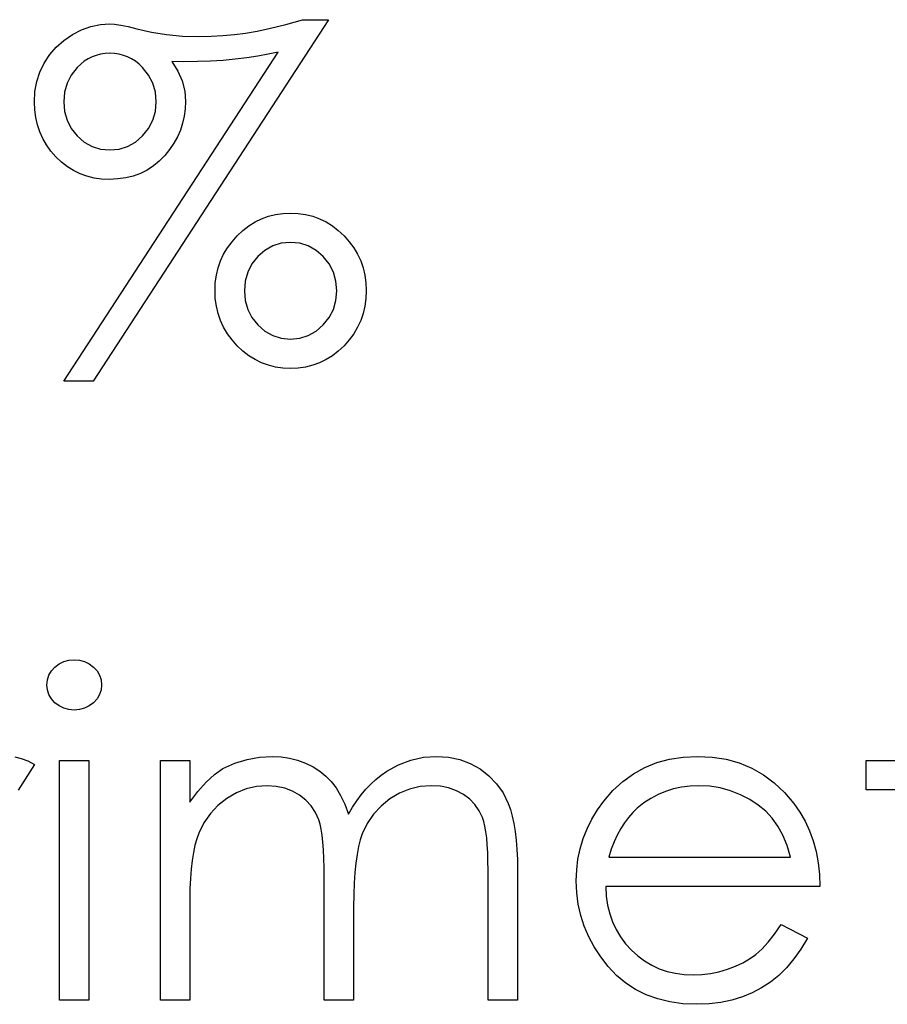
# Model space of a CAD drawing. Header units: inches. Extents: x 1687 to 2505, y -239 to -56.
# Tile 215 of 256: x 1858.64 to 1859.004, y -87.893 to -87.479. Entities that reach past the tile are written whole.
import ezdxf

# ---------------------------------------------------------------- set-up
doc = ezdxf.new("R2010")
doc.units = ezdxf.units.IN
doc.header["$LTSCALE"] = 0.5
doc.header["$MEASUREMENT"] = 0

msp = doc.modelspace()

# ---------------------------------------------------------------- linework, layer by layer
at = {"color": 7, "linetype": 'Continuous'}
for p, q in [((1858.76938, -87.47908), (1858.67045, -87.63101)), ((1858.75144, -87.48104), (1858.75845, -87.47908)), ((1858.75845, -87.47908), (1858.76938, -87.47908)), ((1858.66173, -87.48537), (1858.6656, -87.48338)), ((1858.6656, -87.48338), (1858.66952, -87.48198)), ((1858.66952, -87.48198), (1858.67349, -87.48112)), ((1858.67349, -87.48112), (1858.67749, -87.48085)), ((1858.67749, -87.48085), (1858.67948, -87.48098)), ((1858.67948, -87.48098), (1858.68202, -87.48137)), ((1858.68202, -87.48137), (1858.68514, -87.482)), ((1858.68514, -87.482), (1858.68878, -87.48292)), ((1858.68878, -87.48292), (1858.69494, -87.48432)), ((1858.73449, -87.48477), (1858.73946, -87.48388)), ((1858.73946, -87.48388), (1858.74509, -87.48264)), ((1858.74509, -87.48264), (1858.75144, -87.48104)), ((1858.65494, -87.49062), (1858.65812, -87.4878)), ((1858.65812, -87.4878), (1858.66173, -87.48537)), ((1858.69494, -87.48432), (1858.70134, -87.48534)), ((1858.70134, -87.48534), (1858.70802, -87.48595)), ((1858.70802, -87.48595), (1858.71492, -87.48615)), ((1858.71492, -87.48615), (1858.72003, -87.48606)), ((1858.72003, -87.48606), (1858.725, -87.48579)), ((1858.725, -87.48579), (1858.72983, -87.48537)), ((1858.72983, -87.48537), (1858.73449, -87.48477)), ((1858.65218, -87.49376), (1858.65494, -87.49062)), ((1858.64989, -87.4973), (1858.65218, -87.49376)), ((1858.65817, -87.63101), (1858.74824, -87.49269)), ((1858.66833, -87.49556), (1858.66673, -87.49658)), ((1858.67001, -87.4947), (1858.66833, -87.49556)), ((1858.67178, -87.49407), (1858.67001, -87.4947)), ((1858.6736, -87.4936), (1858.67178, -87.49407)), ((1858.67551, -87.49329), (1858.6736, -87.4936)), ((1858.67747, -87.49321), (1858.67551, -87.49329)), ((1858.67945, -87.49329), (1858.67747, -87.49321)), ((1858.68136, -87.4936), (1858.67945, -87.49329)), ((1858.68318, -87.49407), (1858.68136, -87.4936)), ((1858.68495, -87.4947), (1858.68318, -87.49407)), ((1858.68663, -87.49556), (1858.68495, -87.4947)), ((1858.68823, -87.49658), (1858.68663, -87.49556)), ((1858.72514, -87.49617), (1858.71984, -87.4965)), ((1858.73019, -87.49572), (1858.72514, -87.49617)), ((1858.73505, -87.49517), (1858.73019, -87.49572)), ((1858.73966, -87.49445), (1858.73505, -87.49517)), ((1858.74407, -87.49363), (1858.73966, -87.49445)), ((1858.74824, -87.49269), (1858.74407, -87.49363)), ((1858.64807, -87.50108), (1858.64989, -87.4973)), ((1858.66375, -87.4992), (1858.66126, -87.50235)), ((1858.66521, -87.49779), (1858.66375, -87.4992)), ((1858.66673, -87.49658), (1858.66521, -87.49779)), ((1858.68978, -87.49779), (1858.68823, -87.49658)), ((1858.69124, -87.4992), (1858.68978, -87.49779)), ((1858.69375, -87.50235), (1858.69124, -87.4992)), ((1858.70858, -87.49674), (1858.70355, -87.49666)), ((1858.70355, -87.49666), (1858.70606, -87.50069)), ((1858.71432, -87.49669), (1858.70858, -87.49674)), ((1858.71984, -87.4965), (1858.71432, -87.49669)), ((1858.64677, -87.50508), (1858.64807, -87.50108)), ((1858.66126, -87.50235), (1858.6595, -87.50577)), ((1858.69552, -87.50577), (1858.69375, -87.50235)), ((1858.70606, -87.50069), (1858.70788, -87.50483)), ((1858.64597, -87.5093), (1858.64677, -87.50508)), ((1858.6595, -87.50577), (1858.65845, -87.50953)), ((1858.6966, -87.50953), (1858.69552, -87.50577)), ((1858.70788, -87.50483), (1858.70896, -87.50911)), ((1858.64572, -87.51372), (1858.64597, -87.5093)), ((1858.65845, -87.50953), (1858.65809, -87.51358)), ((1858.69695, -87.51358), (1858.6966, -87.50953)), ((1858.70896, -87.50911), (1858.70932, -87.5135)), ((1858.64586, -87.51703), (1858.64572, -87.51372)), ((1858.6463, -87.52024), (1858.64586, -87.51703)), ((1858.65809, -87.51358), (1858.65845, -87.51764)), ((1858.6966, -87.51764), (1858.69695, -87.51358)), ((1858.70918, -87.51662), (1858.70877, -87.51968)), ((1858.70932, -87.5135), (1858.70918, -87.51662)), ((1858.64699, -87.5233), (1858.6463, -87.52024)), ((1858.65845, -87.51764), (1858.6595, -87.52137)), ((1858.69552, -87.52137), (1858.6966, -87.51764)), ((1858.70877, -87.51968), (1858.70808, -87.52264)), ((1858.64799, -87.52625), (1858.64699, -87.5233)), ((1858.6595, -87.52137), (1858.66126, -87.52482)), ((1858.66126, -87.52482), (1858.66375, -87.52794)), ((1858.69124, -87.52794), (1858.69375, -87.52482)), ((1858.69375, -87.52482), (1858.69552, -87.52137)), ((1858.70808, -87.52264), (1858.70714, -87.52554)), ((1858.64928, -87.52907), (1858.64799, -87.52625)), ((1858.65083, -87.53175), (1858.64928, -87.52907)), ((1858.66375, -87.52794), (1858.66673, -87.53053)), ((1858.68823, -87.53053), (1858.69124, -87.52794)), ((1858.7059, -87.52832), (1858.70438, -87.53103)), ((1858.70714, -87.52554), (1858.7059, -87.52832)), ((1858.65268, -87.53431), (1858.65083, -87.53175)), ((1858.66673, -87.53053), (1858.67001, -87.53235)), ((1858.67001, -87.53235), (1858.6736, -87.53348)), ((1858.6736, -87.53348), (1858.67747, -87.53384)), ((1858.67747, -87.53384), (1858.68136, -87.53348)), ((1858.68136, -87.53348), (1858.68495, -87.53235)), ((1858.68495, -87.53235), (1858.68823, -87.53053)), ((1858.70261, -87.53368), (1858.70054, -87.53622)), ((1858.70438, -87.53103), (1858.70261, -87.53368)), ((1858.6548, -87.53674), (1858.65268, -87.53431)), ((1858.65715, -87.53895), (1858.6548, -87.53674)), ((1858.70054, -87.53622), (1858.69825, -87.53856)), ((1858.65963, -87.54088), (1858.65715, -87.53895)), ((1858.66223, -87.54251), (1858.65963, -87.54088)), ((1858.69579, -87.54058), (1858.69314, -87.54232)), ((1858.69825, -87.53856), (1858.69579, -87.54058)), ((1858.66496, -87.54384), (1858.66223, -87.54251)), ((1858.66783, -87.54488), (1858.66496, -87.54384)), ((1858.67084, -87.54563), (1858.66783, -87.54488)), ((1858.67399, -87.54607), (1858.67084, -87.54563)), ((1858.67725, -87.54621), (1858.67399, -87.54607)), ((1858.68078, -87.54604), (1858.67725, -87.54621)), ((1858.68415, -87.54558), (1858.68078, -87.54604)), ((1858.68732, -87.5448), (1858.68415, -87.54558)), ((1858.69033, -87.5437), (1858.68732, -87.5448)), ((1858.69314, -87.54232), (1858.69033, -87.5437)), ((1858.74131, -87.56274), (1858.74416, -87.5617)), ((1858.74416, -87.5617), (1858.74716, -87.56095)), ((1858.74716, -87.56095), (1858.75026, -87.56048)), ((1858.75026, -87.56048), (1858.75349, -87.56034)), ((1858.75348, -87.56034), (1858.75672, -87.56048)), ((1858.75672, -87.56048), (1858.75981, -87.56095)), ((1858.75981, -87.56095), (1858.76282, -87.5617)), ((1858.76282, -87.5617), (1858.76569, -87.56274)), ((1858.73342, -87.56769), (1858.73593, -87.56575)), ((1858.73593, -87.56575), (1858.73855, -87.5641)), ((1858.73855, -87.5641), (1858.74131, -87.56274)), ((1858.76569, -87.56274), (1858.76842, -87.5641)), ((1858.76842, -87.5641), (1858.77104, -87.56575)), ((1858.77104, -87.56575), (1858.77355, -87.56769)), ((1858.72884, -87.57241), (1858.73102, -87.56995)), ((1858.73102, -87.56995), (1858.73342, -87.56769)), ((1858.77355, -87.56769), (1858.77595, -87.56995)), ((1858.77595, -87.56995), (1858.77814, -87.57241)), ((1858.72533, -87.57768), (1858.72693, -87.57497)), ((1858.72693, -87.57497), (1858.72884, -87.57241)), ((1858.74598, -87.5742), (1858.74269, -87.57605)), ((1858.74957, -87.57307), (1858.74598, -87.5742)), ((1858.75343, -87.57271), (1858.74957, -87.57307)), ((1858.75732, -87.57307), (1858.75343, -87.57271)), ((1858.76091, -87.5742), (1858.75732, -87.57307)), ((1858.7642, -87.57605), (1858.76091, -87.5742)), ((1858.77814, -87.57241), (1858.78004, -87.57497)), ((1858.78004, -87.57497), (1858.78164, -87.57768)), ((1858.72403, -87.58049), (1858.72533, -87.57768)), ((1858.73971, -87.57864), (1858.73723, -87.58176)), ((1858.74269, -87.57605), (1858.73971, -87.57864)), ((1858.7672, -87.57864), (1858.7642, -87.57605)), ((1858.76972, -87.58176), (1858.7672, -87.57864)), ((1858.78164, -87.57768), (1858.78297, -87.58049)), ((1858.72301, -87.58345), (1858.72403, -87.58049)), ((1858.73723, -87.58176), (1858.73546, -87.58521)), ((1858.77148, -87.58521), (1858.76972, -87.58176)), ((1858.78297, -87.58049), (1858.78396, -87.58345)), ((1858.72182, -87.58971), (1858.72227, -87.58651)), ((1858.72227, -87.58651), (1858.72301, -87.58345)), ((1858.73546, -87.58521), (1858.73441, -87.58897)), ((1858.77256, -87.58897), (1858.77148, -87.58521)), ((1858.78396, -87.58345), (1858.7847, -87.58651)), ((1858.7847, -87.58651), (1858.78515, -87.58971)), ((1858.72169, -87.59302), (1858.72182, -87.58971)), ((1858.73441, -87.58897), (1858.73405, -87.59302)), ((1858.77292, -87.59302), (1858.77256, -87.58897)), ((1858.78515, -87.58971), (1858.78528, -87.59302)), ((1858.72182, -87.59634), (1858.72169, -87.59302)), ((1858.73405, -87.59302), (1858.73441, -87.59708)), ((1858.77256, -87.59708), (1858.77292, -87.59302)), ((1858.78528, -87.59302), (1858.78515, -87.59634)), ((1858.72227, -87.59954), (1858.72182, -87.59634)), ((1858.72301, -87.6026), (1858.72227, -87.59954)), ((1858.73441, -87.59708), (1858.73546, -87.60084)), ((1858.77148, -87.60084), (1858.77256, -87.59708)), ((1858.7847, -87.59954), (1858.78396, -87.6026)), ((1858.78515, -87.59634), (1858.7847, -87.59954)), ((1858.72403, -87.60556), (1858.72301, -87.6026)), ((1858.73546, -87.60084), (1858.73723, -87.60429)), ((1858.76972, -87.60429), (1858.77148, -87.60084)), ((1858.78396, -87.6026), (1858.78297, -87.60556)), ((1858.72533, -87.60837), (1858.72403, -87.60556)), ((1858.73723, -87.60429), (1858.73971, -87.60741)), ((1858.73971, -87.60741), (1858.74269, -87.61)), ((1858.7642, -87.61), (1858.7672, -87.60741)), ((1858.7672, -87.60741), (1858.76972, -87.60429)), ((1858.78297, -87.60556), (1858.78164, -87.60837)), ((1858.72693, -87.61108), (1858.72533, -87.60837)), ((1858.72884, -87.61367), (1858.72693, -87.61108)), ((1858.74269, -87.61), (1858.74598, -87.61185)), ((1858.74598, -87.61185), (1858.74957, -87.61298)), ((1858.75732, -87.61298), (1858.76091, -87.61185)), ((1858.76091, -87.61185), (1858.7642, -87.61)), ((1858.78004, -87.61108), (1858.77814, -87.61367)), ((1858.78164, -87.60837), (1858.78004, -87.61108)), ((1858.73102, -87.61613), (1858.72884, -87.61367)), ((1858.73342, -87.61836), (1858.73102, -87.61613)), ((1858.74957, -87.61298), (1858.75343, -87.61334)), ((1858.75343, -87.61334), (1858.75732, -87.61298)), ((1858.77595, -87.61613), (1858.77355, -87.61836)), ((1858.77814, -87.61367), (1858.77595, -87.61613)), ((1858.73593, -87.62032), (1858.73342, -87.61836)), ((1858.73855, -87.62195), (1858.73593, -87.62032)), ((1858.77104, -87.62032), (1858.76842, -87.62195)), ((1858.77355, -87.61836), (1858.77104, -87.62032)), ((1858.74131, -87.62331), (1858.73855, -87.62195)), ((1858.74416, -87.62435), (1858.74131, -87.62331)), ((1858.74716, -87.6251), (1858.74416, -87.62435)), ((1858.76282, -87.62435), (1858.75981, -87.6251)), ((1858.76569, -87.62331), (1858.76282, -87.62435)), ((1858.76842, -87.62195), (1858.76569, -87.62331)), ((1858.75026, -87.62557), (1858.74716, -87.6251)), ((1858.75349, -87.62571), (1858.75026, -87.62557)), ((1858.75672, -87.62557), (1858.75349, -87.62571)), ((1858.75981, -87.6251), (1858.75672, -87.62557)), ((1858.67045, -87.63101), (1858.65817, -87.63101)), ((1858.65616, -87.74987), (1858.65812, -87.74888)), ((1858.65812, -87.74888), (1858.66019, -87.7483)), ((1858.66019, -87.7483), (1858.66245, -87.74811)), ((1858.66245, -87.74811), (1858.66474, -87.7483)), ((1858.66474, -87.7483), (1858.66687, -87.74888)), ((1858.66687, -87.74888), (1858.66883, -87.74987)), ((1858.65188, -87.75468), (1858.65293, -87.75286)), ((1858.65293, -87.75286), (1858.65439, -87.75123)), ((1858.65439, -87.75123), (1858.65616, -87.74987)), ((1858.66883, -87.74987), (1858.67059, -87.75123)), ((1858.67059, -87.75123), (1858.67208, -87.75286)), ((1858.67208, -87.75286), (1858.67313, -87.75468)), ((1858.65102, -87.75876), (1858.65124, -87.75664)), ((1858.65124, -87.75664), (1858.65188, -87.75468)), ((1858.67313, -87.75468), (1858.67377, -87.75664)), ((1858.67377, -87.75664), (1858.67399, -87.75876)), ((1858.65124, -87.76083), (1858.65102, -87.75876)), ((1858.65188, -87.76277), (1858.65124, -87.76083)), ((1858.67377, -87.76083), (1858.67313, -87.76277)), ((1858.67399, -87.75876), (1858.67377, -87.76083)), ((1858.65293, -87.76456), (1858.65188, -87.76277)), ((1858.65439, -87.76619), (1858.65293, -87.76456)), ((1858.67208, -87.76456), (1858.67059, -87.76619)), ((1858.67313, -87.76277), (1858.67208, -87.76456)), ((1858.65616, -87.76754), (1858.65439, -87.76619)), ((1858.65812, -87.76853), (1858.65616, -87.76754)), ((1858.66019, -87.76911), (1858.65812, -87.76853)), ((1858.66245, -87.76931), (1858.66019, -87.76911)), ((1858.66474, -87.76911), (1858.66245, -87.76931)), ((1858.66687, -87.76853), (1858.66474, -87.76911)), ((1858.66883, -87.76754), (1858.66687, -87.76853)), ((1858.67059, -87.76619), (1858.66883, -87.76754)), ((1858.63752, -87.78896), (1858.64017, -87.7896)), ((1858.64017, -87.7896), (1858.64291, -87.79067)), ((1858.73005, -87.79161), (1858.73518, -87.79001)), ((1858.73518, -87.79001), (1858.74043, -87.78907)), ((1858.74043, -87.78907), (1858.74581, -87.78874)), ((1858.74581, -87.78874), (1858.74946, -87.78893)), ((1858.74946, -87.78893), (1858.75299, -87.78946)), ((1858.75299, -87.78946), (1858.75644, -87.79037)), ((1858.79889, -87.79225), (1858.80403, -87.79029)), ((1858.80403, -87.79029), (1858.8093, -87.78913)), ((1858.8093, -87.78913), (1858.81479, -87.78874)), ((1858.81479, -87.78874), (1858.81984, -87.78907)), ((1858.81984, -87.78907), (1858.82459, -87.79004)), ((1858.82459, -87.79004), (1858.82904, -87.79169)), ((1858.90748, -87.79139), (1858.91287, -87.7899)), ((1858.91287, -87.7899), (1858.91855, -87.78904)), ((1858.91855, -87.78904), (1858.92457, -87.78874)), ((1858.92457, -87.78874), (1858.93075, -87.78904)), ((1858.93075, -87.78904), (1858.93663, -87.78998)), ((1858.93663, -87.78998), (1858.94218, -87.79153)), ((1858.64572, -87.79219), (1858.63893, -87.8029)), ((1858.64291, -87.79067), (1858.64572, -87.79219)), ((1858.65632, -87.79051), (1858.66869, -87.79051)), ((1858.65632, -87.8912), (1858.65632, -87.79051)), ((1858.66869, -87.79051), (1858.66869, -87.8912)), ((1858.69872, -87.79051), (1858.71109, -87.79051)), ((1858.69872, -87.8912), (1858.69872, -87.79051)), ((1858.71109, -87.79051), (1858.71109, -87.80801)), ((1858.72149, -87.79641), (1858.72505, -87.79385)), ((1858.72505, -87.79385), (1858.73005, -87.79161)), ((1858.75644, -87.79037), (1858.75978, -87.79164)), ((1858.75978, -87.79164), (1858.76295, -87.79321)), ((1858.76295, -87.79321), (1858.7658, -87.79501)), ((1858.79398, -87.79495), (1858.79889, -87.79225)), ((1858.82904, -87.79169), (1858.83318, -87.79398)), ((1858.83318, -87.79398), (1858.8369, -87.79686)), ((1858.89763, -87.79608), (1858.9024, -87.79343)), ((1858.9024, -87.79343), (1858.90748, -87.79139)), ((1858.94218, -87.79153), (1858.9474, -87.79368)), ((1858.9474, -87.79368), (1858.95231, -87.79647)), ((1858.99551, -87.80287), (1858.99551, -87.79051)), ((1858.99551, -87.79051), (1859.01318, -87.79051)), ((1858.71799, -87.79962), (1858.72149, -87.79641)), ((1858.7658, -87.79501), (1858.76836, -87.79705)), ((1858.76836, -87.79705), (1858.7706, -87.79934)), ((1858.78719, -87.80039), (1858.78934, -87.7984)), ((1858.78934, -87.7984), (1858.79161, -87.79658)), ((1858.79161, -87.79658), (1858.79398, -87.79495)), ((1858.8369, -87.79686), (1858.84013, -87.80025)), ((1858.89319, -87.79928), (1858.89763, -87.79608)), ((1858.95231, -87.79647), (1858.95689, -87.79989)), ((1858.71451, -87.80348), (1858.71799, -87.79962)), ((1858.73485, -87.80246), (1858.73066, -87.80414)), ((1858.73919, -87.80144), (1858.73485, -87.80246)), ((1858.74366, -87.80111), (1858.73919, -87.80144)), ((1858.74747, -87.80135), (1858.74366, -87.80111)), ((1858.751, -87.80207), (1858.74747, -87.80135)), ((1858.75429, -87.80331), (1858.751, -87.80207)), ((1858.7706, -87.79934), (1858.77261, -87.80199)), ((1858.77261, -87.80199), (1858.77452, -87.80516)), ((1858.78316, -87.80492), (1858.78512, -87.80257)), ((1858.78512, -87.80257), (1858.78719, -87.80039)), ((1858.80353, -87.80249), (1858.79925, -87.8042)), ((1858.80797, -87.80144), (1858.80353, -87.80249)), ((1858.81264, -87.80111), (1858.80797, -87.80144)), ((1858.81645, -87.80133), (1858.81264, -87.80111)), ((1858.81995, -87.80202), (1858.81645, -87.80133)), ((1858.82321, -87.80318), (1858.81995, -87.80202)), ((1858.84013, -87.80025), (1858.84284, -87.80414)), ((1858.88904, -87.80312), (1858.89319, -87.79928)), ((1858.91447, -87.80243), (1858.91118, -87.80345)), ((1858.91792, -87.80169), (1858.91447, -87.80243)), ((1858.92151, -87.80124), (1858.91792, -87.80169)), ((1858.92521, -87.80111), (1858.92151, -87.80124)), ((1858.92973, -87.80133), (1858.92521, -87.80111)), ((1858.93415, -87.80204), (1858.92973, -87.80133)), ((1858.93848, -87.8032), (1858.93415, -87.80204)), ((1858.95689, -87.79989), (1858.96117, -87.80392)), ((1858.71109, -87.80801), (1858.71451, -87.80348)), ((1858.72663, -87.80649), (1858.72293, -87.80941)), ((1858.73066, -87.80414), (1858.72663, -87.80649)), ((1858.75727, -87.80503), (1858.75429, -87.80331)), ((1858.75992, -87.80712), (1858.75727, -87.80503)), ((1858.77452, -87.80516), (1858.77626, -87.80883)), ((1858.78128, -87.80745), (1858.78316, -87.80492)), ((1858.79519, -87.80663), (1858.7915, -87.80961)), ((1858.79925, -87.8042), (1858.79519, -87.80663)), ((1858.82616, -87.80478), (1858.82321, -87.80318)), ((1858.82879, -87.80676), (1858.82616, -87.80478)), ((1858.831, -87.80903), (1858.82879, -87.80676)), ((1858.84284, -87.80414), (1858.84502, -87.80859)), ((1858.88521, -87.80751), (1858.88904, -87.80312)), ((1858.90494, -87.80641), (1858.90205, -87.80834)), ((1858.90798, -87.8048), (1858.90494, -87.80641)), ((1858.91118, -87.80345), (1858.90798, -87.8048)), ((1858.94268, -87.80486), (1858.93848, -87.8032)), ((1858.94663, -87.80687), (1858.94268, -87.80486)), ((1858.95016, -87.80919), (1858.94663, -87.80687)), ((1858.96117, -87.80392), (1858.96512, -87.80856)), ((1859.01318, -87.80287), (1858.99551, -87.80287)), ((1858.72293, -87.80941), (1858.71973, -87.81281)), ((1858.76215, -87.80955), (1858.75992, -87.80712)), ((1858.76395, -87.81231), (1858.76215, -87.80955)), ((1858.77626, -87.80883), (1858.77786, -87.81306)), ((1858.77786, -87.81306), (1858.77952, -87.81016)), ((1858.77952, -87.81016), (1858.78128, -87.80745)), ((1858.7915, -87.80961), (1858.78835, -87.81306)), ((1858.83279, -87.81162), (1858.831, -87.80903)), ((1858.84502, -87.80859), (1858.84593, -87.81107)), ((1858.8825, -87.81126), (1858.88521, -87.80751)), ((1858.89926, -87.81055), (1858.89733, -87.81237)), ((1858.90205, -87.80834), (1858.89926, -87.81055)), ((1858.95331, -87.81182), (1858.95016, -87.80919)), ((1858.96512, -87.80856), (1858.96766, -87.81217)), ((1858.71973, -87.81281), (1858.71705, -87.81665)), ((1858.7653, -87.8154), (1858.76395, -87.81231)), ((1858.78835, -87.81306), (1858.78573, -87.81698)), ((1858.83417, -87.81449), (1858.83279, -87.81162)), ((1858.83472, -87.81615), (1858.83417, -87.81449)), ((1858.84593, -87.81107), (1858.8467, -87.81386)), ((1858.8467, -87.81386), (1858.84736, -87.81692)), ((1858.87814, -87.81916), (1858.88013, -87.81516)), ((1858.88013, -87.81516), (1858.8825, -87.81126)), ((1858.89553, -87.81441), (1858.89385, -87.81665)), ((1858.89733, -87.81237), (1858.89553, -87.81441)), ((1858.95601, -87.81474), (1858.95331, -87.81182)), ((1858.95838, -87.81805), (1858.95601, -87.81474)), ((1858.96766, -87.81217), (1858.96984, -87.81598)), ((1858.71705, -87.81665), (1858.7149, -87.82098)), ((1858.76585, -87.8172), (1858.7653, -87.8154)), ((1858.76632, -87.81938), (1858.76585, -87.8172)), ((1858.78573, -87.81698), (1858.78363, -87.82134)), ((1858.83519, -87.81814), (1858.83472, -87.81615)), ((1858.83561, -87.82043), (1858.83519, -87.81814)), ((1858.84736, -87.81692), (1858.84792, -87.82029)), ((1858.87651, -87.8233), (1858.87814, -87.81916)), ((1858.8923, -87.8191), (1858.89087, -87.82181)), ((1858.89385, -87.81665), (1858.8923, -87.8191)), ((1858.96045, -87.82189), (1858.95838, -87.81805)), ((1858.96984, -87.81598), (1858.97172, -87.82004)), ((1858.71401, -87.82341), (1858.71324, -87.82611)), ((1858.7149, -87.82098), (1858.71401, -87.82341)), ((1858.76671, -87.82189), (1858.76632, -87.81938)), ((1858.76704, -87.82479), (1858.76671, -87.82189)), ((1858.78363, -87.82134), (1858.78277, -87.82382)), ((1858.83594, -87.82302), (1858.83561, -87.82043)), ((1858.83618, -87.82595), (1858.83594, -87.82302)), ((1858.84792, -87.82029), (1858.84833, -87.82393)), ((1858.87524, -87.82758), (1858.87651, -87.8233)), ((1858.89087, -87.82181), (1858.88954, -87.82471)), ((1858.96225, -87.82625), (1858.96045, -87.82189)), ((1858.97172, -87.82004), (1858.97323, -87.82429)), ((1858.71324, -87.82611), (1858.71258, -87.82915)), ((1858.76729, -87.82805), (1858.76704, -87.82479)), ((1858.78203, -87.82669), (1858.78142, -87.82995)), ((1858.78277, -87.82382), (1858.78203, -87.82669)), ((1858.83638, -87.82918), (1858.83618, -87.82595)), ((1858.84833, -87.82393), (1858.84863, -87.82788)), ((1858.87433, -87.83197), (1858.87524, -87.82758)), ((1858.88954, -87.82471), (1858.88835, -87.8278)), ((1858.96371, -87.83114), (1858.96225, -87.82625)), ((1858.97323, -87.82429), (1858.97445, -87.82876)), ((1858.71258, -87.82915), (1858.71205, -87.83249)), ((1858.76748, -87.83166), (1858.76729, -87.82805)), ((1858.76759, -87.83567), (1858.76748, -87.83166)), ((1858.78142, -87.82995), (1858.7809, -87.83359)), ((1858.83649, -87.83274), (1858.83638, -87.82918)), ((1858.84863, -87.82788), (1858.84883, -87.83213)), ((1858.88835, -87.8278), (1858.88728, -87.83114)), ((1858.88728, -87.83114), (1858.96371, -87.83114)), ((1858.97445, -87.82876), (1858.97533, -87.83346)), ((1858.71205, -87.83249), (1858.71161, -87.83611)), ((1858.76762, -87.84), (1858.76759, -87.83567)), ((1858.7809, -87.83359), (1858.78051, -87.83762)), ((1858.83652, -87.8366), (1858.83649, -87.83274)), ((1858.84883, -87.83213), (1858.84888, -87.83666)), ((1858.87381, -87.83649), (1858.87433, -87.83197)), ((1858.97533, -87.83346), (1858.97586, -87.83837)), ((1858.71161, -87.83611), (1858.71134, -87.84005)), ((1858.78051, -87.83762), (1858.78021, -87.84204)), ((1858.83652, -87.8912), (1858.83652, -87.8366)), ((1858.84888, -87.83666), (1858.84888, -87.8912)), ((1858.87361, -87.84113), (1858.87381, -87.83649)), ((1858.97586, -87.83837), (1858.97608, -87.8435)), ((1858.71134, -87.84005), (1858.71114, -87.84428)), ((1858.76762, -87.8912), (1858.76762, -87.84)), ((1858.78021, -87.84204), (1858.78004, -87.84684)), ((1858.87384, -87.84607), (1858.87361, -87.84113)), ((1858.97608, -87.8435), (1858.88598, -87.8435)), ((1858.88598, -87.8435), (1858.88623, -87.84748)), ((1858.71114, -87.84428), (1858.71109, -87.84883)), ((1858.78004, -87.84684), (1858.77998, -87.85203)), ((1858.87444, -87.8509), (1858.87384, -87.84607)), ((1858.88623, -87.84748), (1858.88678, -87.85129)), ((1858.71109, -87.84883), (1858.71109, -87.8912)), ((1858.77998, -87.85203), (1858.77998, -87.8912)), ((1858.87549, -87.85557), (1858.87444, -87.8509)), ((1858.88678, -87.85129), (1858.88766, -87.8549)), ((1858.87698, -87.86012), (1858.87549, -87.85557)), ((1858.88766, -87.8549), (1858.88888, -87.85833)), ((1858.87886, -87.86457), (1858.87698, -87.86012)), ((1858.88888, -87.85833), (1858.89037, -87.86156)), ((1858.95698, -87.86346), (1858.95979, -87.8594)), ((1858.95979, -87.8594), (1858.97078, -87.86517)), ((1858.88115, -87.86887), (1858.87886, -87.86457)), ((1858.89037, -87.86156), (1858.89219, -87.86462)), ((1858.89219, -87.86462), (1858.89434, -87.86749)), ((1858.95424, -87.86688), (1858.95698, -87.86346)), ((1858.88388, -87.87304), (1858.88115, -87.86887)), ((1858.89434, -87.86749), (1858.8968, -87.8702)), ((1858.95162, -87.86976), (1858.95424, -87.86688)), ((1858.97078, -87.86517), (1858.96807, -87.86978)), ((1858.88703, -87.87707), (1858.88388, -87.87304)), ((1858.8968, -87.8702), (1858.89951, -87.87263)), ((1858.89951, -87.87263), (1858.90235, -87.87475)), ((1858.94651, -87.87384), (1858.94911, -87.87199)), ((1858.94911, -87.87199), (1858.95162, -87.86976)), ((1858.96807, -87.86978), (1858.96517, -87.87392)), ((1858.89054, -87.8808), (1858.88703, -87.87707)), ((1858.90235, -87.87475), (1858.90536, -87.87655)), ((1858.90536, -87.87655), (1858.90853, -87.87801)), ((1858.93716, -87.87826), (1858.94055, -87.87699)), ((1858.94055, -87.87699), (1858.94367, -87.8755)), ((1858.94367, -87.8755), (1858.94651, -87.87384)), ((1858.96517, -87.87392), (1858.96208, -87.87762)), ((1858.8944, -87.88403), (1858.89054, -87.8808)), ((1858.90853, -87.87801), (1858.91185, -87.87914)), ((1858.91185, -87.87914), (1858.91532, -87.87994)), ((1858.91532, -87.87994), (1858.91894, -87.88044)), ((1858.91894, -87.88044), (1858.92272, -87.8806)), ((1858.92272, -87.8806), (1858.92642, -87.88047)), ((1858.92642, -87.88047), (1858.93004, -87.88002)), ((1858.93004, -87.88002), (1858.93362, -87.87928)), ((1858.93362, -87.87928), (1858.93716, -87.87826)), ((1858.95877, -87.88082), (1858.95526, -87.88361)), ((1858.96208, -87.87762), (1858.95877, -87.88082)), ((1858.89857, -87.88676), (1858.8944, -87.88403)), ((1858.95526, -87.88361), (1858.95157, -87.88604)), ((1858.90304, -87.88899), (1858.89857, -87.88676)), ((1858.90787, -87.89073), (1858.90304, -87.88899)), ((1858.94762, -87.88814), (1858.94348, -87.88988)), ((1858.95157, -87.88604), (1858.94762, -87.88814)), ((1858.66869, -87.8912), (1858.65632, -87.8912)), ((1858.71109, -87.8912), (1858.69872, -87.8912)), ((1858.77998, -87.8912), (1858.76762, -87.8912)), ((1858.84888, -87.8912), (1858.83652, -87.8912)), ((1858.913, -87.89198), (1858.90787, -87.89073)), ((1858.91847, -87.89272), (1858.913, -87.89198)), ((1858.92427, -87.89297), (1858.91847, -87.89272)), ((1858.92948, -87.89278), (1858.92427, -87.89297)), ((1858.93442, -87.8922), (1858.92948, -87.89278)), ((1858.93909, -87.89123), (1858.93442, -87.8922)), ((1858.94348, -87.88988), (1858.93909, -87.89123))]:
    msp.add_line(p, q, dxfattribs=at)

doc.saveas('drawing.dxf')
